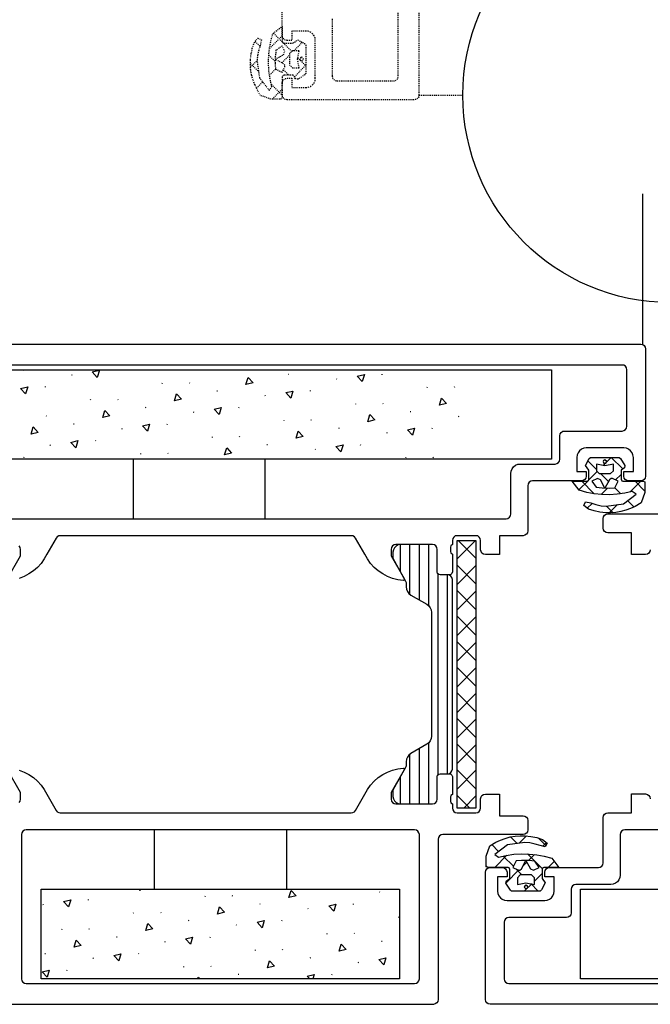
# Model space of a CAD drawing. Header units: millimetres. Extents: x -4577 to 1032787, y -66234 to 201209.
# Tile 234 of 256: x 28090 to 28157, y -54926 to -54821. Entities that reach past the tile are written whole.
import ezdxf

# ---------------------------------------------------------------- set-up
doc = ezdxf.new("R2010")
doc.units = ezdxf.units.MM
doc.linetypes.add('510_5_2OG_ELT_1004$0$11-07-22_DS_2OG$0$AUSGEZOGEN', pattern=[0])
doc.linetypes.add('510_5_2OG_ELT_1004$0$11-07-22_DS_2OG$0$VERDECKT2_S15', pattern=[0.025, 0, -0.025])
for name, color, linetype in [('510_5_2OG_ELT_1004$0$11-07-22_DS_2OG$0$108', 8, '510_5_2OG_ELT_1004$0$11-07-22_DS_2OG$0$AUSGEZOGEN'), ('510_5_2OG_ELT_1004$0$11-07-22_DS_2OG$0$DOOR', 8, '510_5_2OG_ELT_1004$0$11-07-22_DS_2OG$0$AUSGEZOGEN'), ('510_5_2OG_ELT_1004$0$11-07-22_DS_2OG$0$Nichttragende_Bauteile', 8, '510_5_2OG_ELT_1004$0$11-07-22_DS_2OG$0$AUSGEZOGEN')]:
    doc.layers.add(name, color=color, linetype=linetype)

# ---------------------------------------------------------------- blocks, each defined once
blk = doc.blocks.new('510_5_2OG_ELT_1004')
at = {"layer": '510_5_2OG_ELT_1004$0$11-07-22_DS_2OG$0$108', "linetype": '510_5_2OG_ELT_1004$0$11-07-22_DS_2OG$0$AUSGEZOGEN'}
for points in [[(28157.28, -54877.4), (28157.24, -54877.6), (28157.13, -54877.76), (28156.97, -54877.87), (28156.78, -54877.9), (28155.28, -54877.9), (28155.28, -54875.6), (28152.78, -54875.6), (28152.59, -54875.57), (28152.43, -54875.46), (28152.32, -54875.3), (28152.28, -54875.1), (28152.28, -54874.1), (28152.32, -54873.91), (28152.43, -54873.75), (28152.59, -54873.64), (28152.78, -54873.6), (28161.28, -54873.6)], [(28205.78, -54925.6), (28140.28, -54925.6), (28140.09, -54925.57), (28139.93, -54925.46), (28139.82, -54925.3), (28139.78, -54925.1), (28139.78, -54911.6), (28139.82, -54911.41), (28139.93, -54911.25), (28140.09, -54911.14), (28140.28, -54911.1), (28141.58, -54911.1), (28141.77, -54911.14), (28141.93, -54911.25), (28142.04, -54911.41), (28142.08, -54911.6), (28142.08, -54912.1), (28141.08, -54912.1), (28141.08, -54913.6), (28141.11, -54913.86), (28141.21, -54914.1), (28141.37, -54914.31), (28141.58, -54914.47), (28141.82, -54914.57), (28142.08, -54914.6), (28146.08, -54914.6), (28146.34, -54914.57), (28146.58, -54914.47), (28146.79, -54914.31), (28146.95, -54914.1), (28147.05, -54913.86), (28147.08, -54913.6), (28147.08, -54912.1), (28146.08, -54912.1), (28146.08, -54911.6), (28146.12, -54911.41), (28146.23, -54911.25), (28146.39, -54911.14), (28146.58, -54911.1), (28151.78, -54911.1), (28151.97, -54911.07), (28152.13, -54910.96), (28152.24, -54910.8), (28152.28, -54910.6), (28152.28, -54905.8), (28152.32, -54905.61), (28152.43, -54905.45), (28152.59, -54905.34), (28152.78, -54905.3), (28155.28, -54905.3), (28155.28, -54903.3), (28156.78, -54903.3), (28156.97, -54903.34), (28157.13, -54903.45), (28157.24, -54903.61), (28157.28, -54903.8)], [(28141.78, -54916.9), (28141.78, -54922.9), (28141.82, -54923.1), (28141.93, -54923.26), (28142.09, -54923.37), (28142.28, -54923.4), (28198.48, -54923.4)], [(28198.48, -54907.1), (28154.58, -54907.1), (28154.39, -54907.14), (28154.23, -54907.25), (28154.12, -54907.41), (28154.08, -54907.6), (28154.08, -54911.9), (28154.05, -54912.16), (28153.95, -54912.4), (28153.79, -54912.61), (28153.58, -54912.77), (28153.34, -54912.87), (28153.08, -54912.9), (28149.38, -54912.9), (28149.19, -54912.94), (28149.03, -54913.05), (28148.92, -54913.21), (28148.88, -54913.4), (28148.88, -54915.9), (28148.84, -54916.1), (28148.73, -54916.26), (28148.57, -54916.37), (28148.38, -54916.4), (28142.28, -54916.4), (28142.09, -54916.44), (28141.93, -54916.55), (28141.82, -54916.71), (28141.78, -54916.9)]]:
    blk.add_lwpolyline(points, dxfattribs=at)
blk.add_lwpolyline([(28149.88, -54922.9), (28149.88, -54913.4), (28197.88, -54913.4), (28197.88, -54922.9), (28149.88, -54922.9)], close=True, dxfattribs=at)
at = {"layer": '510_5_2OG_ELT_1004$0$11-07-22_DS_2OG$0$DOOR', "linetype": '510_5_2OG_ELT_1004$0$11-07-22_DS_2OG$0$AUSGEZOGEN'}
for p, q in [((28090.83, -54858.37), (28090.77, -54858.39)), ((28095.88, -54858.83), (28095.92, -54858.87)), ((28098.08, -54858.55), (28098.84, -54858.37)), ((28100.71, -54858.4), (28100.73, -54858.34)), ((28118.95, -54858.81), (28118.89, -54858.83)), ((28126.2, -54858.99), (28126.96, -54858.81)), ((28128.83, -54858.84), (28128.85, -54858.78)), ((28105.49, -54859.73), (28105.47, -54859.79)), ((28108.43, -54859.74), (28108.38, -54859.69)), ((28114.39, -54859.87), (28114.62, -54859.12)), ((28124, -54859.27), (28124.04, -54859.31)), ((28093.11, -54860.16), (28093.13, -54860.09)), ((28106.79, -54861.62), (28107.02, -54860.87)), ((28107.02, -54860.87), (28107.55, -54861.44)), ((28111.35, -54860.57), (28111.29, -54860.58)), ((28116.4, -54861.02), (28116.44, -54861.07)), ((28121.23, -54860.6), (28121.25, -54860.53)), ((28133.61, -54860.17), (28133.59, -54860.23)), ((28136.55, -54860.18), (28136.5, -54860.13)), ((28097.89, -54861.48), (28097.87, -54861.54)), ((28100.83, -54861.5), (28100.78, -54861.45)), ((28107.55, -54861.44), (28106.79, -54861.62)), ((28126.01, -54861.92), (28125.99, -54861.98)), ((28128.95, -54861.94), (28128.9, -54861.89)), ((28134.91, -54862.06), (28135.14, -54861.31)), ((28135.67, -54861.89), (28134.91, -54862.06)), ((28135.14, -54861.31), (28135.67, -54861.89)), ((28099.19, -54863.37), (28099.42, -54862.63)), ((28099.95, -54863.2), (28099.19, -54863.37)), ((28099.42, -54862.63), (28099.95, -54863.2)), ((28103.75, -54862.32), (28103.69, -54862.34)), ((28108.79, -54862.78), (28108.84, -54862.82)), ((28113.63, -54862.35), (28113.65, -54862.29)), ((28127.31, -54863.82), (28127.54, -54863.07)), ((28131.87, -54862.76), (28131.81, -54862.78)), ((28093.23, -54863.25), (28093.18, -54863.2)), ((28096.15, -54864.08), (28096.09, -54864.09)), ((28103.4, -54864.25), (28104.16, -54864.08)), ((28106.03, -54864.11), (28106.05, -54864.04)), ((28118.41, -54863.68), (28118.39, -54863.74)), ((28121.35, -54863.69), (28121.3, -54863.64)), ((28136.91, -54863.22), (28136.96, -54863.26)), ((28101.19, -54864.53), (28101.24, -54864.58)), ((28119.71, -54865.57), (28119.94, -54864.82)), ((28119.94, -54864.82), (28120.47, -54865.39)), ((28124.27, -54864.52), (28124.21, -54864.53)), ((28129.31, -54864.97), (28129.36, -54865.02)), ((28131.52, -54864.69), (28132.28, -54864.52)), ((28132.05, -54865.26), (28131.52, -54864.69)), ((28132.28, -54864.52), (28132.05, -54865.26)), ((28134.15, -54864.55), (28134.17, -54864.48)), ((28093.59, -54866.28), (28093.64, -54866.33)), ((28098.43, -54865.86), (28098.45, -54865.8)), ((28110.81, -54865.43), (28110.79, -54865.49)), ((28113.75, -54865.45), (28113.7, -54865.4)), ((28116.67, -54866.27), (28116.61, -54866.29)), ((28120.47, -54865.39), (28119.71, -54865.57)), ((28126.55, -54866.3), (28126.57, -54866.24)), ((28103.21, -54867.19), (28103.19, -54867.25)), ((28106.15, -54867.2), (28106.1, -54867.15)), ((28112.11, -54867.32), (28112.34, -54866.58)), ((28112.87, -54867.15), (28112.11, -54867.32)), ((28112.34, -54866.58), (28112.87, -54867.15)), ((28121.71, -54866.73), (28121.76, -54866.77)), ((28090.83, -54867.62), (28090.85, -54867.55)), ((28102.43, -54867.81), (28102.43, -54874.11)), ((28116.43, -54874.11), (28116.43, -54867.81)), ((28131.33, -54867.63), (28131.31, -54867.69)), ((28134.27, -54867.64), (28134.22, -54867.59)), ((28138.73, -54876.41), (28136.78, -54878.36)), ((28136.88, -54876.41), (28138.78, -54878.3)), ((28130.78, -54879.75), (28130.78, -54876.86)), ((28131.78, -54882.12), (28131.78, -54876.86)), ((28132.78, -54882.72), (28132.78, -54876.86)), ((28133.78, -54883.33), (28133.78, -54876.86)), ((28136.78, -54879.02), (28138.78, -54881.02)), ((28138.78, -54879.07), (28136.78, -54881.07)), ((28134.78, -54901.25), (28134.78, -54879.97)), ((28135.78, -54901.16), (28135.78, -54880.06)), ((28136.78, -54881.73), (28138.78, -54883.73)), ((28138.78, -54881.79), (28136.78, -54883.79)), ((28131.88, -54882.2), (28133.58, -54883.18)), ((28136.78, -54884.45), (28138.78, -54886.45)), ((28138.78, -54884.5), (28136.78, -54886.5)), ((28136.78, -54887.16), (28138.78, -54889.16)), ((28138.78, -54887.22), (28136.78, -54889.22)), ((28136.78, -54889.88), (28138.78, -54891.88)), ((28138.78, -54889.93), (28136.78, -54891.93)), ((28136.78, -54892.59), (28138.78, -54894.59)), ((28138.78, -54892.65), (28136.78, -54894.65)), ((28136.78, -54895.31), (28138.78, -54897.31)), ((28138.78, -54895.36), (28136.78, -54897.36)), ((28133.58, -54898.03), (28131.88, -54899.01)), ((28132.78, -54904.36), (28132.78, -54898.49)), ((28133.78, -54904.36), (28133.78, -54897.88)), ((28136.78, -54898.02), (28138.78, -54900.02)), ((28138.78, -54898.08), (28136.78, -54900.08)), ((28131.78, -54904.36), (28131.78, -54899.09)), ((28136.78, -54900.74), (28138.78, -54902.74)), ((28130.78, -54904.36), (28130.78, -54901.46)), ((28138.78, -54900.79), (28136.78, -54902.79)), ((28136.78, -54903.45), (28138.13, -54904.81)), ((28138.78, -54903.51), (28137.48, -54904.81)), ((28104.68, -54913.41), (28104.68, -54907.11)), ((28118.68, -54907.11), (28118.68, -54913.41)), ((28103.17, -54913.53), (28103.05, -54913.41)), ((28103.2, -54913.41), (28103.17, -54913.53)), ((28110.05, -54914.14), (28110.03, -54914.2)), ((28112.98, -54914.15), (28112.94, -54914.1)), ((28118.95, -54914.27), (28119.18, -54913.53)), ((28128.55, -54913.68), (28128.6, -54913.72)), ((28092.83, -54914.99), (28092.88, -54915.04)), ((28095.57, -54915.28), (28095.04, -54914.71)), ((28097.67, -54914.57), (28097.69, -54914.5)), ((28111.35, -54916.03), (28111.58, -54915.28)), ((28111.58, -54915.28), (28112.11, -54915.85)), ((28115.91, -54914.98), (28115.85, -54914.99)), ((28123.16, -54915.15), (28123.92, -54914.98)), ((28123.69, -54915.72), (28123.16, -54915.15)), ((28123.92, -54914.98), (28123.69, -54915.72)), ((28125.79, -54915.01), (28125.81, -54914.94)), ((28102.45, -54915.89), (28102.43, -54915.95)), ((28105.38, -54915.9), (28105.34, -54915.86)), ((28112.11, -54915.85), (28111.35, -54916.03)), ((28120.95, -54915.43), (28121, -54915.48)), ((28130.57, -54916.33), (28130.55, -54916.39)), ((28103.75, -54917.78), (28103.98, -54917.04)), ((28103.98, -54917.04), (28104.51, -54917.61)), ((28108.31, -54916.73), (28108.25, -54916.75)), ((28113.35, -54917.19), (28113.4, -54917.23)), ((28115.56, -54916.91), (28116.32, -54916.73)), ((28116.09, -54917.48), (28115.56, -54916.91)), ((28116.32, -54916.73), (28116.09, -54917.48)), ((28118.19, -54916.76), (28118.21, -54916.7)), ((28094.85, -54917.64), (28094.83, -54917.71)), ((28097.78, -54917.66), (28097.74, -54917.61)), ((28100.71, -54918.49), (28100.65, -54918.5)), ((28104.51, -54917.61), (28103.75, -54917.78)), ((28110.59, -54918.52), (28110.61, -54918.45)), ((28122.97, -54918.09), (28122.95, -54918.15)), ((28125.9, -54918.1), (28125.86, -54918.05)), ((28096.15, -54919.54), (28096.38, -54918.79)), ((28096.91, -54919.36), (28096.15, -54919.54)), ((28096.38, -54918.79), (28096.91, -54919.36)), ((28105.75, -54918.94), (28105.8, -54918.99)), ((28108.49, -54919.23), (28107.96, -54918.66)), ((28124.27, -54919.98), (28124.5, -54919.23)), ((28124.5, -54919.23), (28125.03, -54919.8)), ((28128.83, -54918.93), (28128.77, -54918.94)), ((28093.11, -54920.24), (28093.05, -54920.26)), ((28102.99, -54920.27), (28103.01, -54920.21)), ((28115.37, -54919.84), (28115.35, -54919.9)), ((28118.3, -54919.85), (28118.26, -54919.81)), ((28125.03, -54919.8), (28124.27, -54919.98)), ((28098.15, -54920.69), (28098.2, -54920.74)), ((28107.76, -54921.59), (28107.75, -54921.66)), ((28110.7, -54921.61), (28110.66, -54921.56)), ((28116.67, -54921.73), (28116.9, -54920.99)), ((28117.43, -54921.56), (28116.67, -54921.73)), ((28116.9, -54920.99), (28117.43, -54921.56)), ((28121.23, -54920.68), (28121.17, -54920.7)), ((28126.27, -54921.14), (28126.32, -54921.18)), ((28128.47, -54920.86), (28129.23, -54920.68)), ((28129.01, -54921.43), (28128.47, -54920.86)), ((28129.23, -54920.68), (28129.01, -54921.43)), ((28093.52, -54922), (28093.29, -54922.74)), ((28095.39, -54922.03), (28095.41, -54921.96)), ((28113.63, -54922.44), (28113.57, -54922.45)), ((28120.87, -54922.61), (28121.63, -54922.44)), ((28121.15, -54922.91), (28120.87, -54922.61)), ((28121.63, -54922.44), (28121.49, -54922.91)), ((28123.51, -54922.47), (28123.53, -54922.4)), ((28109.25, -54922.91), (28109.3, -54922.74)), ((28109.3, -54922.74), (28109.45, -54922.91)), ((28118.67, -54922.89), (28118.69, -54922.91))]:
    blk.add_line(p, q, dxfattribs=at)
for points in [[(28062.28, -54855.61), (28156.28, -54855.61), (28156.47, -54855.64), (28156.63, -54855.75), (28156.74, -54855.91), (28156.78, -54856.11), (28156.78, -54869.61), (28156.74, -54869.8), (28156.63, -54869.96), (28156.47, -54870.07), (28156.28, -54870.11), (28154.98, -54870.11), (28154.79, -54870.07), (28154.62, -54869.96), (28154.52, -54869.8), (28154.48, -54869.61), (28154.48, -54869.11), (28155.48, -54869.11), (28155.48, -54867.61), (28155.44, -54867.35), (28155.34, -54867.11), (28155.18, -54866.9), (28154.98, -54866.74), (28154.74, -54866.64), (28154.48, -54866.61), (28150.48, -54866.61), (28150.22, -54866.64), (28149.98, -54866.74), (28149.77, -54866.9), (28149.61, -54867.11), (28149.51, -54867.35), (28149.48, -54867.61), (28149.48, -54869.11), (28150.48, -54869.11), (28150.48, -54869.61), (28150.44, -54869.8), (28150.33, -54869.96), (28150.17, -54870.07), (28149.98, -54870.11), (28144.78, -54870.11), (28144.59, -54870.14), (28144.42, -54870.25), (28144.32, -54870.41), (28144.28, -54870.61), (28144.28, -54875.41), (28144.24, -54875.6), (28144.13, -54875.76), (28143.97, -54875.87), (28143.78, -54875.91), (28141.28, -54875.91), (28141.28, -54877.91), (28139.78, -54877.91), (28139.59, -54877.87), (28139.42, -54877.76), (28139.32, -54877.6), (28139.28, -54877.41), (28139.28, -54876.41), (28139.24, -54876.21), (28139.13, -54876.05), (28138.97, -54875.94), (28138.78, -54875.91), (28136.78, -54875.91), (28136.59, -54875.94), (28136.42, -54876.05), (28136.32, -54876.21), (28136.28, -54876.41), (28136.28, -54876.86), (28136.12, -54876.98), (28136.08, -54877.13), (28136.08, -54877.58), (28136.12, -54877.73), (28136.28, -54877.86), (28136.28, -54879.76), (28136.24, -54879.91), (28136.13, -54880.02), (28135.98, -54880.06), (28134.98, -54880.06), (28134.83, -54880.02), (28134.72, -54879.91), (28134.68, -54879.76), (28134.68, -54877.36), (28134.64, -54877.16), (28134.53, -54877), (28134.37, -54876.89), (28134.18, -54876.86), (28130.28, -54876.86), (28130.09, -54876.89), (28129.92, -54877), (28129.82, -54877.16), (28129.78, -54877.36), (28129.78, -54878.06), (28131.17, -54880.46), (28131.17, -54880.55), (28131.13, -54880.62), (28131.05, -54880.66), (28130.48, -54880.58), (28129.93, -54880.44), (28129.4, -54880.23), (28128.89, -54879.97), (28128.42, -54879.64), (28127.99, -54879.27), (28127.6, -54878.85), (28127.27, -54878.38), (28126.99, -54877.88), (28126, -54876.16), (28125.89, -54876.02), (28125.74, -54875.94), (28125.56, -54875.91), (28094.69, -54875.91), (28094.52, -54875.94), (28094.37, -54876.02), (28094.26, -54876.16), (28093.26, -54877.88), (28092.98, -54878.38), (28092.65, -54878.85), (28092.27, -54879.27), (28091.84, -54879.64), (28091.36, -54879.97), (28090.86, -54880.23), (28090.33, -54880.44)], [(28089.09, -54880.46), (28090.48, -54878.06), (28090.48, -54877.36), (28090.44, -54877.16), (28090.33, -54877)], [(28154.78, -54864.31), (28154.78, -54858.31), (28154.74, -54858.11), (28154.63, -54857.95), (28154.47, -54857.84), (28154.28, -54857.81), (28064.28, -54857.81), (28064.09, -54857.84), (28063.92, -54857.95), (28063.82, -54858.11), (28063.78, -54858.31), (28063.78, -54864.31)], [(28098.84, -54858.37), (28098.61, -54859.12), (28098.08, -54858.55)], [(28126.96, -54858.81), (28126.73, -54859.56), (28126.2, -54858.99)], [(28114.62, -54859.12), (28115.15, -54859.69), (28114.39, -54859.87)], [(28119.36, -54860.57), (28119.13, -54861.31), (28118.6, -54860.74), (28119.36, -54860.57)], [(28111, -54862.5), (28111.76, -54862.32), (28111.53, -54863.07), (28111, -54862.5)], [(28127.54, -54863.07), (28128.07, -54863.64), (28127.31, -54863.82)], [(28104.16, -54864.08), (28103.93, -54864.82), (28103.4, -54864.25)], [(28086.28, -54874.11), (28141.98, -54874.11), (28142.17, -54874.07), (28142.33, -54873.96), (28142.44, -54873.8), (28142.48, -54873.61), (28142.48, -54869.31), (28142.51, -54869.05), (28142.61, -54868.81), (28142.77, -54868.6), (28142.98, -54868.44), (28143.22, -54868.34), (28143.48, -54868.31), (28147.18, -54868.31), (28147.37, -54868.27), (28147.53, -54868.16), (28147.64, -54868), (28147.68, -54867.81), (28147.68, -54865.31), (28147.72, -54865.11), (28147.82, -54864.95), (28147.99, -54864.84), (28148.18, -54864.81), (28154.28, -54864.81), (28154.47, -54864.77), (28154.63, -54864.66), (28154.74, -54864.5), (28154.78, -54864.31)], [(28124.45, -54867.02), (28123.92, -54866.45), (28124.68, -54866.27), (28124.45, -54867.02)], [(28136.78, -54876.41), (28138.78, -54876.41), (28138.78, -54904.81), (28136.78, -54904.81), (28136.78, -54876.41)], [(28134.18, -54876.86), (28130.78, -54876.86), (28130.53, -54876.89), (28130.31, -54877.01), (28130.13, -54877.19), (28130.02, -54877.41), (28129.98, -54877.66), (28129.98, -54878.31), (28131.31, -54880.72)], [(28131.31, -54900.49), (28129.98, -54902.91), (28129.98, -54903.56), (28130.02, -54903.8), (28130.13, -54904.03), (28130.31, -54904.2), (28130.53, -54904.32), (28130.78, -54904.36), (28134.18, -54904.36), (28134.37, -54904.32), (28134.53, -54904.21), (28134.64, -54904.05), (28134.68, -54903.86), (28134.68, -54901.46), (28134.72, -54901.31), (28134.83, -54901.2), (28134.98, -54901.16), (28135.78, -54901.16), (28135.97, -54901.12), (28136.13, -54901.01), (28136.24, -54900.85), (28136.28, -54900.66), (28136.28, -54880.56), (28136.24, -54880.36), (28136.13, -54880.2), (28135.97, -54880.09), (28135.78, -54880.06), (28134.98, -54880.06), (28134.83, -54880.02), (28134.72, -54879.91), (28134.68, -54879.76), (28134.68, -54877.36)], [(28134.68, -54877.36), (28134.64, -54877.16), (28134.53, -54877), (28134.37, -54876.89), (28134.18, -54876.86)], [(28131.31, -54880.72), (28131.35, -54880.8), (28131.37, -54880.88), (28131.38, -54880.96), (28131.38, -54881.33), (28131.41, -54881.59), (28131.51, -54881.83), (28131.67, -54882.04), (28131.88, -54882.2)], [(28133.58, -54883.18), (28133.78, -54883.34), (28133.94, -54883.55), (28134.04, -54883.79), (28134.08, -54884.05), (28134.08, -54897.17), (28134.04, -54897.42), (28133.94, -54897.67), (28133.78, -54897.87), (28133.58, -54898.03)], [(28131.88, -54899.01), (28131.67, -54899.17), (28131.51, -54899.38), (28131.41, -54899.62), (28131.38, -54899.88), (28131.38, -54900.25), (28131.37, -54900.33), (28131.35, -54900.42), (28131.31, -54900.49)], [(28090.33, -54904.21), (28090.44, -54904.05), (28090.48, -54903.86), (28090.48, -54903.16), (28089.09, -54900.75)], [(28090.33, -54900.77), (28090.86, -54900.98), (28091.36, -54901.25), (28091.84, -54901.57), (28092.27, -54901.94), (28092.65, -54902.36), (28092.98, -54902.83), (28093.26, -54903.33), (28094.26, -54905.06), (28094.37, -54905.19), (28094.52, -54905.28), (28094.69, -54905.31), (28125.56, -54905.31), (28125.74, -54905.28), (28125.89, -54905.19), (28126, -54905.06), (28126.99, -54903.33), (28127.27, -54902.83), (28127.6, -54902.36), (28127.99, -54901.94), (28128.42, -54901.57), (28128.89, -54901.25), (28129.4, -54900.98), (28129.93, -54900.77), (28130.48, -54900.63), (28131.05, -54900.56), (28131.13, -54900.59), (28131.17, -54900.66), (28131.17, -54900.75), (28129.78, -54903.16), (28129.78, -54903.86), (28129.82, -54904.05), (28129.92, -54904.21), (28130.09, -54904.32), (28130.28, -54904.36)], [(28130.28, -54904.36), (28134.18, -54904.36), (28134.37, -54904.32), (28134.53, -54904.21), (28134.64, -54904.05), (28134.68, -54903.86), (28134.68, -54901.46), (28134.72, -54901.31), (28134.83, -54901.2), (28134.98, -54901.16), (28135.98, -54901.16), (28136.13, -54901.2), (28136.24, -54901.31), (28136.28, -54901.46), (28136.28, -54903.36), (28136.12, -54903.48), (28136.08, -54903.63), (28136.08, -54904.08), (28136.12, -54904.23), (28136.28, -54904.36)], [(28136.28, -54904.36), (28136.28, -54904.81), (28136.32, -54905), (28136.42, -54905.16), (28136.59, -54905.27), (28136.78, -54905.31), (28138.78, -54905.31), (28138.97, -54905.27), (28139.13, -54905.16), (28139.24, -54905), (28139.28, -54904.81), (28139.28, -54903.81), (28139.32, -54903.61), (28139.42, -54903.45), (28139.59, -54903.34), (28139.78, -54903.31), (28141.28, -54903.31), (28141.28, -54905.61), (28143.78, -54905.61), (28143.97, -54905.64), (28144.13, -54905.75), (28144.24, -54905.91), (28144.28, -54906.11), (28144.28, -54907.11), (28144.24, -54907.3), (28144.13, -54907.46), (28143.97, -54907.57), (28143.78, -54907.61), (28135.28, -54907.61), (28135.09, -54907.64), (28134.92, -54907.75), (28134.82, -54907.91), (28134.78, -54908.11), (28134.78, -54925.11), (28134.74, -54925.3), (28134.63, -54925.46), (28134.47, -54925.57), (28134.28, -54925.61), (28083.78, -54925.61)], [(28132.47, -54923.37), (28132.63, -54923.26), (28132.74, -54923.1), (28132.78, -54922.91), (28132.78, -54907.61), (28132.74, -54907.41), (28132.63, -54907.25), (28132.47, -54907.14), (28132.28, -54907.11), (28091.08, -54907.11), (28090.89, -54907.14), (28090.72, -54907.25), (28090.62, -54907.41), (28090.58, -54907.61), (28090.58, -54922.91), (28090.62, -54923.1)], [(28119.18, -54913.53), (28119.71, -54914.1), (28118.95, -54914.27)], [(28095.04, -54914.71), (28095.8, -54914.54), (28095.57, -54915.28)], [(28107.96, -54918.66), (28108.72, -54918.49), (28108.49, -54919.23)], [(28101.12, -54920.24), (28100.89, -54920.99), (28100.36, -54920.42), (28101.12, -54920.24)], [(28093.29, -54922.74), (28092.76, -54922.17), (28093.52, -54922)], [(28090.62, -54923.1), (28090.72, -54923.26), (28090.89, -54923.37), (28091.08, -54923.41), (28132.28, -54923.41), (28132.47, -54923.37)]]:
    blk.add_lwpolyline(points, dxfattribs=at)
for points in [[(28146.78, -54867.81), (28071.78, -54867.81), (28071.78, -54858.31), (28146.78, -54858.31), (28146.78, -54867.81)], [(28091.01, -54860.87), (28090.48, -54860.3), (28091.24, -54860.13), (28091.01, -54860.87)], [(28092.35, -54864.95), (28091.59, -54865.13), (28091.82, -54864.38), (28092.35, -54864.95)], [(28096.33, -54866.58), (28095.8, -54866.01), (28096.56, -54865.83), (28096.33, -54866.58)], [(28130.68, -54913.41), (28130.68, -54922.91), (28092.68, -54922.91), (28092.68, -54913.41), (28130.68, -54913.41)]]:
    blk.add_lwpolyline(points, close=True, dxfattribs=at)
at = {"layer": '510_5_2OG_ELT_1004$0$11-07-22_DS_2OG$0$Nichttragende_Bauteile', "linetype": '510_5_2OG_ELT_1004$0$11-07-22_DS_2OG$0$VERDECKT2_S15'}
for p, q in [((28117.25, -54822.65), (28118.23, -54821.9)), ((28118.23, -54821.9), (28118.23, -54823.47)), ((28115.25, -54823.64), (28115.63, -54823.14)), ((28115.36, -54823.51), (28115.87, -54824.02)), ((28115.36, -54823.51), (28115.87, -54824.02)), ((28115.63, -54823.14), (28116.02, -54823.33)), ((28116.02, -54823.33), (28115.91, -54823.89)), ((28116.88, -54824.24), (28117.03, -54823.44)), ((28116.89, -54824.23), (28118.23, -54822.89)), ((28116.89, -54824.23), (28118.23, -54822.89)), ((28117.03, -54823.44), (28117.25, -54822.65)), ((28117.3, -54822.62), (28118.31, -54823.63)), ((28117.3, -54822.62), (28118.31, -54823.63)), ((28118.23, -54823.47), (28118.31, -54823.64)), ((28119.38, -54823.67), (28119.87, -54823.33)), ((28119.87, -54823.33), (28120.61, -54823.72)), ((28114.93, -54824.85), (28115.06, -54824.24)), ((28115.06, -54824.24), (28115.25, -54823.64)), ((28115.74, -54824.42), (28115.62, -54824.96)), ((28115.91, -54823.89), (28115.74, -54824.42)), ((28116.8, -54825.05), (28116.88, -54824.24)), ((28117.57, -54824.43), (28117.5, -54825.09)), ((28118.23, -54823.97), (28117.57, -54824.43)), ((28118.51, -54824.58), (28118.23, -54823.97)), ((28118.31, -54823.64), (28118.43, -54823.67)), ((28118.32, -54823.64), (28119.24, -54824.56)), ((28118.32, -54823.64), (28119.24, -54824.56)), ((28118.43, -54823.67), (28119.38, -54823.67)), ((28119.32, -54824.48), (28119.02, -54824.78)), ((28120.02, -54824.48), (28119.32, -54824.48)), ((28119.47, -54824.48), (28120.36, -54823.59)), ((28119.47, -54824.48), (28120.36, -54823.59)), ((28119.86, -54825.38), (28120.02, -54824.48)), ((28120.61, -54823.72), (28120.72, -54823.86)), ((28120.72, -54823.86), (28120.72, -54826.9)), ((28114.86, -54825.48), (28114.93, -54824.85)), ((28114.86, -54825.98), (28114.86, -54825.48)), ((28114.88, -54826.24), (28115.57, -54825.55)), ((28114.88, -54826.24), (28115.57, -54825.55)), ((28115.62, -54824.96), (28115.56, -54825.51)), ((28115.56, -54825.51), (28115.81, -54827.33)), ((28116.78, -54825.87), (28116.8, -54825.05)), ((28116.81, -54824.96), (28117.49, -54825.64)), ((28116.81, -54824.96), (28117.49, -54825.64)), ((28117.5, -54825.09), (28117.48, -54825.85)), ((28117.49, -54825.38), (28118.37, -54824.9)), ((28118.37, -54825.87), (28117.49, -54825.38)), ((28118.18, -54825.76), (28119.02, -54824.92)), ((28118.18, -54825.76), (28119.02, -54824.92)), ((28118.37, -54824.9), (28118.51, -54824.58)), ((28119.02, -54824.78), (28119.02, -54825.98)), ((28120.02, -54826.28), (28119.86, -54825.38)), ((28119.89, -54825.22), (28120.12, -54825.45)), ((28119.89, -54825.22), (28120.12, -54825.45)), ((28120.2, -54825.21), (28120.1, -54825.38)), ((28120.1, -54825.38), (28120.13, -54825.48)), ((28120.13, -54825.48), (28120.3, -54825.58)), ((28120.19, -54825.51), (28120.72, -54826.05)), ((28120.19, -54825.51), (28120.72, -54826.05)), ((28120.3, -54825.18), (28120.2, -54825.21)), ((28120.4, -54825.21), (28120.3, -54825.18)), ((28120.3, -54825.58), (28120.5, -54825.38)), ((28120.5, -54825.38), (28120.4, -54825.21)), ((28114.86, -54825.84), (28115.73, -54826.71)), ((28114.86, -54825.84), (28115.73, -54826.71)), ((28114.89, -54826.53), (28114.86, -54825.98)), ((28114.99, -54827.06), (28114.89, -54826.53)), ((28116.83, -54826.68), (28116.78, -54825.87)), ((28116.89, -54827.06), (28117.53, -54826.42)), ((28116.89, -54827.06), (28117.53, -54826.42)), ((28117.48, -54825.85), (28117.52, -54826.42)), ((28117.52, -54826.42), (28118.23, -54826.78)), ((28118.23, -54826.78), (28118.5, -54826.19)), ((28118.36, -54826.51), (28118.93, -54827.08)), ((28118.36, -54826.51), (28118.93, -54827.08)), ((28118.5, -54826.03), (28118.37, -54825.87)), ((28118.5, -54826.19), (28118.5, -54826.03)), ((28119.02, -54825.98), (28119.32, -54826.28)), ((28119.32, -54826.28), (28120.02, -54826.28)), ((28119.52, -54827.26), (28120.72, -54826.05)), ((28119.52, -54827.26), (28120.72, -54826.05)), ((28115.15, -54827.58), (28114.99, -54827.06)), ((28115.34, -54828.1), (28115.15, -54827.58)), ((28115.81, -54827.33), (28116.85, -54828.69)), ((28116.95, -54827.49), (28116.83, -54826.68)), ((28117.13, -54828.28), (28116.95, -54827.49)), ((28118.26, -54827.16), (28118.23, -54827.28)), ((28118.23, -54827.28), (28118.23, -54829.43)), ((28118.43, -54827.08), (28118.26, -54827.16)), ((28119.39, -54827.08), (28118.43, -54827.08)), ((28119.64, -54827.45), (28119.39, -54827.08)), ((28119.9, -54827.5), (28119.64, -54827.45)), ((28120.62, -54827.03), (28119.9, -54827.5)), ((28120.72, -54826.9), (28120.62, -54827.03)), ((28115.55, -54828.57), (28115.34, -54828.1)), ((28115.5, -54828.45), (28116.16, -54827.79)), ((28115.5, -54828.45), (28116.16, -54827.79)), ((28115.93, -54829.23), (28115.55, -54828.57)), ((28115.93, -54829.23), (28115.55, -54828.57)), ((28116.85, -54828.69), (28117.13, -54828.28)), ((28116.85, -54828.69), (28117.13, -54828.28)), ((28117.09, -54828.06), (28118.23, -54829.21)), ((28117.09, -54828.06), (28118.23, -54829.21)), ((28117.16, -54829.62), (28118.23, -54828.54)), ((28117.16, -54829.62), (28118.23, -54828.54)), ((28117.16, -54829.62), (28118.23, -54828.54)), ((28117.16, -54829.62), (28118.23, -54828.54)), ((28117.02, -54829.62), (28115.93, -54829.23)), ((28117.02, -54829.62), (28115.93, -54829.23)), ((28118.02, -54829.62), (28117.02, -54829.62)), ((28118.02, -54829.62), (28117.02, -54829.62)), ((28118.14, -54829.59), (28118.02, -54829.62)), ((28118.14, -54829.59), (28118.02, -54829.62)), ((28118.23, -54829.43), (28118.14, -54829.59)), ((28118.23, -54829.43), (28118.14, -54829.59)), ((28132.74, -54829.19), (28137.39, -54829.19)), ((28132.74, -54829.19), (28137.39, -54829.19))]:
    blk.add_line(p, q, dxfattribs=at)
at = {"layer": '510_5_2OG_ELT_1004$0$11-07-22_DS_2OG$0$Nichttragende_Bauteile', "linetype": '510_5_2OG_ELT_1004$0$11-07-22_DS_2OG$0$AUSGEZOGEN'}
for p, q in [((28156.47, -54851), (28156.47, -54839.66)), ((28156.47, -54855.64), (28156.47, -54851)), ((28150.42, -54868.48), (28150.81, -54867.74)), ((28150.42, -54868.48), (28150.81, -54867.74)), ((28151.57, -54868.88), (28150.67, -54867.99)), ((28151.57, -54868.88), (28150.67, -54867.99)), ((28151.57, -54868.88), (28150.67, -54867.99)), ((28151.57, -54868.88), (28150.67, -54867.99)), ((28150.81, -54867.74), (28150.95, -54867.63)), ((28150.81, -54867.74), (28150.95, -54867.63)), ((28150.95, -54867.63), (28153.99, -54867.63)), ((28150.95, -54867.63), (28153.99, -54867.63)), ((28152.47, -54868.49), (28151.57, -54868.33)), ((28151.57, -54868.33), (28151.57, -54869.03)), ((28152.47, -54868.49), (28151.57, -54868.33)), ((28151.57, -54868.33), (28151.57, -54869.03)), ((28152.3, -54867.95), (28152.27, -54868.05)), ((28152.3, -54867.95), (28152.27, -54868.05)), ((28152.27, -54868.05), (28152.3, -54868.15)), ((28152.27, -54868.05), (28152.3, -54868.15)), ((28152.47, -54867.85), (28152.3, -54867.95)), ((28152.47, -54867.85), (28152.3, -54867.95)), ((28152.3, -54868.15), (28152.47, -54868.25)), ((28152.3, -54868.15), (28152.47, -54868.25)), ((28152.3, -54868.46), (28152.53, -54868.22)), ((28152.3, -54868.46), (28152.53, -54868.22)), ((28152.3, -54868.46), (28152.53, -54868.22)), ((28152.3, -54868.46), (28152.53, -54868.22)), ((28152.67, -54868.05), (28152.47, -54867.85)), ((28152.67, -54868.05), (28152.47, -54867.85)), ((28152.47, -54868.25), (28152.57, -54868.22)), ((28152.47, -54868.25), (28152.57, -54868.22)), ((28153.37, -54868.33), (28152.47, -54868.49)), ((28153.37, -54868.33), (28152.47, -54868.49)), ((28152.57, -54868.22), (28152.67, -54868.05)), ((28152.57, -54868.22), (28152.67, -54868.05)), ((28152.6, -54868.16), (28153.13, -54867.62)), ((28152.6, -54868.16), (28153.13, -54867.62)), ((28152.6, -54868.16), (28153.13, -54867.62)), ((28152.6, -54868.16), (28153.13, -54867.62)), ((28154.35, -54868.83), (28153.14, -54867.62)), ((28154.35, -54868.83), (28153.14, -54867.62)), ((28154.35, -54868.83), (28153.14, -54867.62)), ((28154.35, -54868.83), (28153.14, -54867.62)), ((28153.37, -54869.03), (28153.37, -54868.33)), ((28153.37, -54869.03), (28153.37, -54868.33)), ((28153.99, -54867.63), (28154.12, -54867.73)), ((28153.99, -54867.63), (28154.12, -54867.73)), ((28154.12, -54867.73), (28154.59, -54868.45)), ((28154.12, -54867.73), (28154.59, -54868.45)), ((28150.76, -54868.97), (28150.42, -54868.48)), ((28150.76, -54868.97), (28150.42, -54868.48)), ((28150.73, -54870.03), (28151.65, -54869.11)), ((28150.73, -54870.03), (28151.65, -54869.11)), ((28150.73, -54870.03), (28151.65, -54869.11)), ((28150.73, -54870.03), (28151.65, -54869.11)), ((28150.76, -54869.92), (28150.76, -54868.97)), ((28150.76, -54869.92), (28150.76, -54868.97)), ((28151.57, -54869.03), (28151.87, -54869.33)), ((28151.57, -54869.03), (28151.87, -54869.33)), ((28151.87, -54869.33), (28153.07, -54869.33)), ((28151.87, -54869.33), (28153.07, -54869.33)), ((28152.85, -54870.17), (28152.01, -54869.32)), ((28152.85, -54870.17), (28152.01, -54869.32)), ((28152.85, -54870.17), (28152.01, -54869.32)), ((28152.85, -54870.17), (28152.01, -54869.32)), ((28153.07, -54869.33), (28153.37, -54869.03)), ((28153.07, -54869.33), (28153.37, -54869.03)), ((28153.6, -54869.99), (28154.17, -54869.42)), ((28153.6, -54869.99), (28154.17, -54869.42)), ((28153.6, -54869.99), (28154.17, -54869.42)), ((28153.6, -54869.99), (28154.17, -54869.42)), ((28154.54, -54868.71), (28154.17, -54868.96)), ((28154.54, -54868.71), (28154.17, -54868.96)), ((28154.17, -54868.96), (28154.17, -54869.92)), ((28154.17, -54868.96), (28154.17, -54869.92)), ((28154.59, -54868.45), (28154.54, -54868.71)), ((28154.59, -54868.45), (28154.54, -54868.71)), ((28149.74, -54871.1), (28148.99, -54870.12)), ((28148.99, -54870.12), (28150.56, -54870.12)), ((28149.74, -54871.1), (28148.99, -54870.12)), ((28148.99, -54870.12), (28150.56, -54870.12)), ((28149.71, -54871.05), (28150.72, -54870.04)), ((28149.71, -54871.05), (28150.72, -54870.04)), ((28149.71, -54871.05), (28150.72, -54870.04)), ((28149.71, -54871.05), (28150.72, -54870.04)), ((28151.32, -54871.46), (28149.97, -54870.11)), ((28151.32, -54871.46), (28149.97, -54870.11)), ((28151.32, -54871.46), (28149.97, -54870.11)), ((28151.32, -54871.46), (28149.97, -54870.11)), ((28150.56, -54870.12), (28150.73, -54870.04)), ((28150.56, -54870.12), (28150.73, -54870.04)), ((28150.73, -54870.04), (28150.76, -54869.92)), ((28150.73, -54870.04), (28150.76, -54869.92)), ((28151.67, -54869.84), (28151.06, -54870.12)), ((28151.67, -54869.84), (28151.06, -54870.12)), ((28151.06, -54870.12), (28151.52, -54870.78)), ((28151.06, -54870.12), (28151.52, -54870.78)), ((28151.99, -54869.98), (28151.67, -54869.84)), ((28151.99, -54869.98), (28151.67, -54869.84)), ((28152.47, -54870.86), (28151.99, -54869.98)), ((28152.47, -54870.86), (28151.99, -54869.98)), ((28152.96, -54869.98), (28152.47, -54870.86)), ((28152.96, -54869.98), (28152.47, -54870.86)), ((28153.12, -54869.85), (28152.96, -54869.98)), ((28153.12, -54869.85), (28152.96, -54869.98)), ((28153.28, -54869.85), (28153.12, -54869.85)), ((28153.28, -54869.85), (28153.12, -54869.85)), ((28153.87, -54870.12), (28153.28, -54869.85)), ((28153.87, -54870.12), (28153.28, -54869.85)), ((28153.51, -54870.83), (28153.87, -54870.12)), ((28153.51, -54870.83), (28153.87, -54870.12)), ((28154.17, -54869.92), (28154.25, -54870.09)), ((28154.17, -54869.92), (28154.25, -54870.09)), ((28154.25, -54870.09), (28154.37, -54870.12)), ((28154.25, -54870.09), (28154.37, -54870.12)), ((28154.37, -54870.12), (28156.52, -54870.12)), ((28154.37, -54870.12), (28156.52, -54870.12)), ((28155.15, -54871.26), (28156.3, -54870.11)), ((28155.15, -54871.26), (28156.3, -54870.11)), ((28155.15, -54871.26), (28156.3, -54870.11)), ((28155.15, -54871.26), (28156.3, -54870.11)), ((28156.71, -54871.19), (28155.63, -54870.11)), ((28156.71, -54871.19), (28155.63, -54870.11)), ((28156.71, -54871.19), (28155.63, -54870.11)), ((28156.71, -54871.19), (28155.63, -54870.11)), ((28156.52, -54870.12), (28156.68, -54870.21)), ((28156.52, -54870.12), (28156.68, -54870.21)), ((28156.68, -54870.21), (28156.71, -54870.33)), ((28156.68, -54870.21), (28156.71, -54870.33)), ((28156.71, -54870.33), (28156.71, -54871.33)), ((28156.71, -54870.33), (28156.71, -54871.33)), ((28150.53, -54871.32), (28149.74, -54871.1)), ((28150.53, -54871.32), (28149.74, -54871.1)), ((28151.33, -54871.47), (28150.53, -54871.32)), ((28151.33, -54871.47), (28150.53, -54871.32)), ((28152.14, -54871.55), (28151.33, -54871.47)), ((28152.14, -54871.55), (28151.33, -54871.47)), ((28151.52, -54870.78), (28152.18, -54870.85)), ((28151.52, -54870.78), (28152.18, -54870.85)), ((28152.05, -54871.54), (28152.73, -54870.86)), ((28152.05, -54871.54), (28152.73, -54870.86)), ((28152.05, -54871.54), (28152.73, -54870.86)), ((28152.05, -54871.54), (28152.73, -54870.86)), ((28152.96, -54871.57), (28152.14, -54871.55)), ((28152.96, -54871.57), (28152.14, -54871.55)), ((28152.18, -54870.85), (28152.94, -54870.87)), ((28152.18, -54870.85), (28152.94, -54870.87)), ((28152.94, -54870.87), (28153.51, -54870.83)), ((28152.94, -54870.87), (28153.51, -54870.83)), ((28153.77, -54871.52), (28152.96, -54871.57)), ((28153.77, -54871.52), (28152.96, -54871.57)), ((28154.15, -54871.46), (28153.51, -54870.82)), ((28154.15, -54871.46), (28153.51, -54870.82)), ((28154.15, -54871.46), (28153.51, -54870.82)), ((28154.15, -54871.46), (28153.51, -54870.82)), ((28154.58, -54871.4), (28153.77, -54871.52)), ((28154.58, -54871.4), (28153.77, -54871.52)), ((28154.42, -54872.54), (28155.78, -54871.5)), ((28154.42, -54872.54), (28155.78, -54871.5)), ((28155.37, -54871.22), (28154.58, -54871.4)), ((28155.37, -54871.22), (28154.58, -54871.4)), ((28155.78, -54871.5), (28155.37, -54871.22)), ((28155.78, -54871.5), (28155.37, -54871.22)), ((28156.71, -54871.33), (28156.32, -54872.42)), ((28156.71, -54871.33), (28156.32, -54872.42)), ((28150.23, -54872.72), (28150.42, -54872.33)), ((28150.23, -54872.72), (28150.42, -54872.33)), ((28150.42, -54872.33), (28150.98, -54872.44)), ((28150.42, -54872.33), (28150.98, -54872.44)), ((28150.59, -54872.99), (28151.11, -54872.48)), ((28150.59, -54872.99), (28151.11, -54872.48)), ((28150.59, -54872.99), (28151.11, -54872.48)), ((28150.59, -54872.99), (28151.11, -54872.48)), ((28150.98, -54872.44), (28151.51, -54872.61)), ((28150.98, -54872.44), (28151.51, -54872.61)), ((28152.6, -54872.79), (28154.42, -54872.54)), ((28152.6, -54872.79), (28154.42, -54872.54)), ((28155.54, -54872.85), (28154.87, -54872.19)), ((28155.54, -54872.85), (28154.87, -54872.19)), ((28155.54, -54872.85), (28154.87, -54872.19)), ((28155.54, -54872.85), (28154.87, -54872.19)), ((28156.32, -54872.42), (28155.66, -54872.8)), ((28156.32, -54872.42), (28155.66, -54872.8)), ((28150.73, -54873.1), (28150.23, -54872.72)), ((28150.73, -54873.1), (28150.23, -54872.72)), ((28151.33, -54873.29), (28150.73, -54873.1)), ((28151.33, -54873.29), (28150.73, -54873.1)), ((28151.94, -54873.42), (28151.33, -54873.29)), ((28151.94, -54873.42), (28151.33, -54873.29)), ((28151.51, -54872.61), (28152.05, -54872.73)), ((28151.51, -54872.61), (28152.05, -54872.73)), ((28152.57, -54873.49), (28151.94, -54873.42)), ((28152.57, -54873.49), (28151.94, -54873.42)), ((28152.05, -54872.73), (28152.6, -54872.79)), ((28152.05, -54872.73), (28152.6, -54872.79)), ((28153.07, -54873.49), (28152.57, -54873.49)), ((28153.07, -54873.49), (28152.57, -54873.49)), ((28153.33, -54873.47), (28152.64, -54872.78)), ((28153.33, -54873.47), (28152.64, -54872.78)), ((28153.33, -54873.47), (28152.64, -54872.78)), ((28153.33, -54873.47), (28152.64, -54872.78)), ((28152.93, -54873.48), (28153.8, -54872.62)), ((28152.93, -54873.48), (28153.8, -54872.62)), ((28152.93, -54873.48), (28153.8, -54872.62)), ((28152.93, -54873.48), (28153.8, -54872.62)), ((28153.62, -54873.46), (28153.07, -54873.49)), ((28153.62, -54873.46), (28153.07, -54873.49)), ((28154.15, -54873.36), (28153.62, -54873.46)), ((28154.15, -54873.36), (28153.62, -54873.46)), ((28154.67, -54873.2), (28154.15, -54873.36)), ((28154.67, -54873.2), (28154.15, -54873.36)), ((28155.19, -54873.01), (28154.67, -54873.2)), ((28155.19, -54873.01), (28154.67, -54873.2)), ((28155.66, -54872.8), (28155.19, -54873.01)), ((28155.66, -54872.8), (28155.19, -54873.01)), ((28141.37, -54908.21), (28141.89, -54908.02)), ((28141.89, -54908.02), (28142.41, -54907.86)), ((28142.41, -54907.86), (28142.94, -54907.76)), ((28143.14, -54908.54), (28142.45, -54907.85)), ((28143.14, -54908.54), (28142.45, -54907.85)), ((28142.94, -54907.76), (28143.49, -54907.73)), ((28143.37, -54908.51), (28144.13, -54907.74)), ((28143.37, -54908.51), (28144.13, -54907.74)), ((28143.49, -54907.73), (28143.99, -54907.73)), ((28143.99, -54907.73), (28144.62, -54907.8)), ((28144.62, -54907.8), (28145.23, -54907.93)), ((28145.23, -54907.93), (28145.83, -54908.12)), ((28146.2, -54908.76), (28145.42, -54907.98)), ((28146.2, -54908.76), (28145.42, -54907.98)), ((28139.85, -54909.89), (28140.24, -54908.8)), ((28140.24, -54908.8), (28140.9, -54908.42)), ((28141.18, -54909.41), (28140.45, -54908.67)), ((28141.18, -54909.41), (28140.45, -54908.67)), ((28142.14, -54908.68), (28140.78, -54909.72)), ((28140.9, -54908.42), (28141.37, -54908.21)), ((28143.96, -54908.43), (28142.14, -54908.68)), ((28144.51, -54908.49), (28143.96, -54908.43)), ((28145.05, -54908.61), (28144.51, -54908.49)), ((28145.58, -54908.78), (28145.05, -54908.61)), ((28146.14, -54908.89), (28145.58, -54908.78)), ((28145.83, -54908.12), (28146.33, -54908.5)), ((28145.87, -54908.83), (28146.26, -54908.44)), ((28145.87, -54908.83), (28146.26, -54908.44)), ((28146.33, -54908.5), (28146.14, -54908.89)), ((28139.85, -54910.89), (28139.85, -54909.89)), ((28140.78, -54909.72), (28141.19, -54910)), ((28140.78, -54911.09), (28142.07, -54909.8)), ((28140.78, -54911.09), (28142.07, -54909.8)), ((28141.19, -54910), (28141.98, -54909.82)), ((28142.75, -54910.97), (28141.66, -54909.89)), ((28142.75, -54910.97), (28141.66, -54909.89)), ((28141.98, -54909.82), (28142.79, -54909.7)), ((28142.79, -54909.7), (28143.6, -54909.65)), ((28143.6, -54909.65), (28144.42, -54909.67)), ((28145.82, -54911.21), (28144.26, -54909.66)), ((28145.82, -54911.21), (28144.26, -54909.66)), ((28144.34, -54910.36), (28144.98, -54909.72)), ((28144.34, -54910.36), (28144.98, -54909.72)), ((28144.42, -54909.67), (28145.23, -54909.75)), ((28145.23, -54909.75), (28146.03, -54909.9)), ((28146.03, -54909.9), (28146.82, -54910.12)), ((28146.82, -54910.12), (28147.57, -54911.1)), ((28139.88, -54911.01), (28139.85, -54910.89)), ((28140.04, -54911.09), (28139.85, -54910.91)), ((28140.04, -54911.09), (28139.85, -54910.91)), ((28140.04, -54911.09), (28139.85, -54910.91)), ((28140.04, -54911.09), (28139.85, -54910.91)), ((28140.04, -54911.1), (28139.88, -54911.01)), ((28142.19, -54911.1), (28140.04, -54911.1)), ((28142.31, -54911.13), (28142.19, -54911.1)), ((28142.39, -54911.3), (28142.31, -54911.13)), ((28143.05, -54910.39), (28142.69, -54911.1)), ((28142.69, -54911.1), (28143.28, -54911.37)), ((28143.62, -54910.35), (28143.05, -54910.39)), ((28143.6, -54911.24), (28144.09, -54910.36)), ((28144.38, -54910.37), (28143.62, -54910.35)), ((28143.76, -54910.94), (28144.18, -54910.52)), ((28143.76, -54910.94), (28144.18, -54910.52)), ((28144.09, -54910.36), (28144.57, -54911.24)), ((28145.04, -54910.44), (28144.38, -54910.37)), ((28144.89, -54911.38), (28145.5, -54911.1)), ((28145.5, -54911.1), (28145.04, -54910.44)), ((28145.83, -54911.18), (28145.8, -54911.3)), ((28146, -54911.1), (28145.83, -54911.18)), ((28147.57, -54911.1), (28146, -54911.1)), ((28146.43, -54911.09), (28147.08, -54910.45)), ((28146.43, -54911.09), (28147.08, -54910.45)), ((28141.98, -54912.72), (28143.34, -54911.36)), ((28141.98, -54912.72), (28143.34, -54911.36)), ((28142.02, -54912.51), (28142.39, -54912.26)), ((28142.39, -54912.26), (28142.39, -54911.3)), ((28143.66, -54911.88), (28143.02, -54911.25)), ((28143.66, -54911.88), (28143.02, -54911.25)), ((28143.49, -54911.89), (28143.19, -54912.19)), ((28143.19, -54912.19), (28143.19, -54912.89)), ((28143.28, -54911.37), (28143.44, -54911.37)), ((28143.44, -54911.37), (28143.6, -54911.24)), ((28144.69, -54911.89), (28143.49, -54911.89)), ((28144.57, -54911.24), (28144.89, -54911.38)), ((28144.99, -54912.19), (28144.69, -54911.89)), ((28144.99, -54912.54), (28145.8, -54911.73)), ((28144.99, -54912.54), (28145.8, -54911.73)), ((28144.99, -54912.89), (28144.99, -54912.19)), ((28145.8, -54911.3), (28145.8, -54912.25)), ((28145.8, -54912.25), (28146.14, -54912.74)), ((28141.97, -54912.77), (28142.02, -54912.51)), ((28142.44, -54913.49), (28141.97, -54912.77)), ((28143.19, -54912.89), (28144.09, -54912.73)), ((28143.99, -54913), (28143.89, -54913.17)), ((28143.89, -54913.17), (28144.09, -54913.37)), ((28143.94, -54913.58), (28144.7, -54912.83)), ((28143.94, -54913.58), (28144.7, -54912.83)), ((28144.09, -54912.97), (28143.99, -54913)), ((28144.09, -54912.73), (28144.99, -54912.89)), ((28144.26, -54913.07), (28144.09, -54912.97)), ((28144.09, -54913.37), (28144.26, -54913.27)), ((28144.29, -54913.17), (28144.26, -54913.07)), ((28144.26, -54913.27), (28144.29, -54913.17)), ((28145.36, -54913.58), (28144.59, -54912.81)), ((28145.36, -54913.58), (28144.59, -54912.81)), ((28146.14, -54912.74), (28145.75, -54913.48)), ((28142.57, -54913.59), (28142.44, -54913.49)), ((28145.61, -54913.59), (28142.57, -54913.59)), ((28145.75, -54913.48), (28145.61, -54913.59))]:
    blk.add_line(p, q, dxfattribs=at)
at = {"layer": '510_5_2OG_ELT_1004$0$11-07-22_DS_2OG$0$Nichttragende_Bauteile', "linetype": '510_5_2OG_ELT_1004$0$11-07-22_DS_2OG$0$VERDECKT2_S15'}
for points in [[(28132.74, -54756.69), (28132.74, -54829.19), (28132.71, -54829.38), (28132.6, -54829.54), (28132.44, -54829.65), (28132.24, -54829.69), (28118.74, -54829.69), (28118.55, -54829.65), (28118.39, -54829.54), (28118.28, -54829.38), (28118.24, -54829.19), (28118.24, -54827.89), (28118.28, -54827.7), (28118.39, -54827.54), (28118.55, -54827.43), (28118.74, -54827.39), (28119.24, -54827.39), (28119.24, -54828.39), (28120.74, -54828.39), (28121, -54828.36), (28121.24, -54828.26), (28121.45, -54828.1), (28121.61, -54827.89), (28121.71, -54827.65), (28121.74, -54827.39), (28121.74, -54823.39), (28121.71, -54823.13), (28121.61, -54822.89), (28121.45, -54822.68), (28121.24, -54822.52), (28121, -54822.42), (28120.74, -54822.39), (28119.24, -54822.39), (28119.24, -54823.39), (28118.74, -54823.39), (28118.55, -54823.35), (28118.39, -54823.24), (28118.28, -54823.08), (28118.24, -54822.89), (28118.24, -54817.69)], [(28124.04, -54827.69), (28130.04, -54827.69), (28130.24, -54827.65), (28130.4, -54827.54), (28130.51, -54827.38), (28130.54, -54827.19), (28130.54, -54763.99), (28130.51, -54763.8), (28130.4, -54763.64), (28130.24, -54763.53), (28130.04, -54763.49), (28114.74, -54763.49), (28114.55, -54763.53), (28114.39, -54763.64), (28114.28, -54763.8), (28114.24, -54763.99)], [(28123.54, -54821.09), (28123.54, -54827.19), (28123.58, -54827.38), (28123.69, -54827.54), (28123.85, -54827.65), (28124.04, -54827.69)]]:
    blk.add_lwpolyline(points, dxfattribs=at)
at = {"layer": '510_5_2OG_ELT_1004$0$11-07-22_DS_2OG$0$Nichttragende_Bauteile', "linetype": '510_5_2OG_ELT_1004$0$11-07-22_DS_2OG$0$AUSGEZOGEN'}
blk.add_circle((28159.39, -54829.19), 22, dxfattribs=at)

msp = doc.modelspace()

# ---------------------------------------------------------------- block references
msp.add_blockref('510_5_2OG_ELT_1004', (0, -0.05))

doc.saveas('drawing.dxf')
